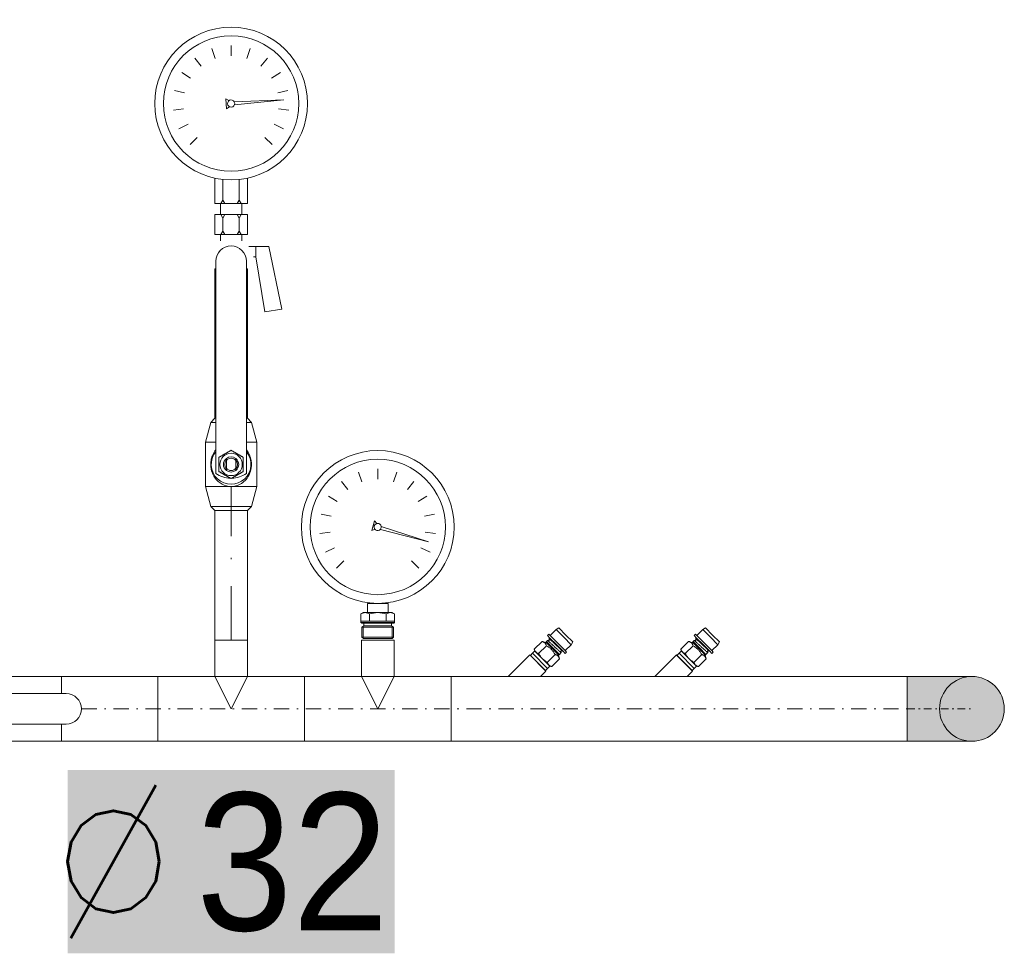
# Model space of a CAD drawing. Header units: millimetres. Extents: x -368 to 1732, y 3428 to 4913.
# Tile 6 of 80: x 682 to 747, y 3792 to 3853. Entities that reach past the tile are written whole.
import ezdxf
from ezdxf.enums import TextEntityAlignment as Align

# ---------------------------------------------------------------- set-up
doc = ezdxf.new("R2010")
doc.units = ezdxf.units.MM
for name, pattern in [('ACAD_ISO08W100', [36, 24, -3, 6, -3]), ('DASHDOT2', [0.5, 0.25, -0.125, 0, -0.125]), ('DOT___DASHED', [0.670378, 0.352778, -0.176389, 0.0001, -0.141111])]:
    doc.linetypes.add(name, pattern=pattern)
for name, color, linetype, lineweight in [('-- CO_opis', 11, 'Continuous', 0), ('-- CO_rury', 11, 'Continuous', 9), ('-- CO_z', 51, 'Continuous', 9)]:
    doc.layers.add(name, color=color, linetype=linetype, lineweight=lineweight)
doc.styles.add('A', font='arial.ttf', dxfattribs={"width": 0.9})
doc.styles.add('R', font='romans.shx')

# ---------------------------------------------------------------- blocks, each defined once
blk = doc.blocks.new('-- TRÓJNIK 32_15')
at = {"color": 50, "ltscale": 2}
for p, q in [((0, 0), (-1.065, 2.12, 0)), ((1.065, 2.12, 0), (0, 0))]:
    blk.add_line(p, q, dxfattribs=at)
at = {"ltscale": 2, "elevation": 0}
blk.add_lwpolyline([(-1.065, 2.12), (-1.065, 4.5), (1.065, 4.5), (1.065, 2.12)], dxfattribs=at)
at = {"ltscale": 2}
blk.add_lwpolyline([(1.065, 2.12), (4.8, 2.12), (4.8, -2.12), (-4.8, -2.12), (-4.8, 2.12), (-1.065, 2.12)], dxfattribs=at)
blk = doc.blocks.new('*U514')
blk.add_blockref('-- TRÓJNIK 32_15', (0, 0))
blk = doc.blocks.new('-- MANOMETR M 100 + WKC1c 15')
at = {"color": 50}
for p, q in [((-1.034, 38.078), (-1.257, 38.716)), ((0, 38.253), (0, 38.929)), ((1.034, 38.078), (1.257, 38.716)), ((-1.952, 37.57), (-2.373, 38.099)), ((1.952, 37.57), (2.373, 38.099)), ((-2.651, 36.788), (-3.223, 37.148)), ((2.651, 36.788), (3.223, 37.148)), ((-3.052, 35.819), (-3.711, 35.97)), ((3.052, 35.819), (3.711, 35.97)), ((-3.46, 35.365), (-0.217, 35.034)), ((-3.46, 35.365), (-0.202, 35.241)), ((0.111, 34.916), (0.292, 34.771)), ((0.139, 35.312), (0.338, 35.431)), ((0.338, 35.431), (0.292, 34.771)), ((-3.111, 34.772), (-3.782, 34.697)), ((3.111, 34.772), (3.782, 34.697)), ((-2.821, 33.765), (-3.429, 33.471)), ((2.821, 33.765), (3.429, 33.471)), ((-2.214, 32.909), (-2.691, 32.431)), ((2.214, 32.909), (2.691, 32.431)), ((-0.536, 28.807), (-0.536, 30.152)), ((0.536, 28.807), (0.536, 30.152)), ((-0.702, 27.854), (-0.702, 28.581)), ((-0.536, 28.807), (-0.667, 28.581)), ((-0.536, 28.807), (-0.405, 28.581)), ((0.536, 28.807), (0.405, 28.581)), ((0.536, 28.807), (0.667, 28.581)), ((0.702, 27.854), (0.702, 28.581)), ((-0.536, 27.628), (-0.667, 27.854)), ((-0.536, 27.628), (-0.405, 27.854)), ((0.536, 27.628), (0.405, 27.854)), ((0.536, 27.628), (0.667, 27.854)), ((-0.536, 26.778), (-0.536, 27.628)), ((0.536, 26.778), (0.536, 27.628)), ((-0.536, 26.778), (-0.667, 26.552)), ((-0.536, 26.778), (-0.405, 26.552)), ((0.536, 26.778), (0.405, 26.552)), ((0.536, 26.778), (0.667, 26.552)), ((-1.627, 25.099), (-1.627, 25.755))]:
    blk.add_line(p, q, dxfattribs=at)
at = {"color": 11}
for p, q in [((-1.065, 28.581), (-1.065, 30.238)), ((1.065, 28.581), (1.065, 30.238)), ((1.065, 28.581), (-1.065, 28.581)), ((1.065, 27.854), (-1.065, 27.854)), ((-1.065, 26.552), (-1.065, 27.854)), ((1.065, 26.552), (1.065, 27.854)), ((1.065, 26.552), (-1.065, 26.552)), ((-0.702, 26.126), (-0.702, 26.552)), ((0.702, 26.126), (0.702, 26.552)), ((-2.464, 25.755), (-3.31, 21.659)), ((-1.627, 25.755), (-2.464, 25.755)), ((-1.157, 25.755), (-1.627, 25.755)), ((-1.627, 25.099), (-2.204, 21.483)), ((-1.47, 25.099), (-1.627, 25.099)), ((-1, 24.302), (-1.065, 24.302)), ((-1.065, 23), (-1.065, 24.302)), ((1.065, 24.302), (1, 24.302)), ((1.065, 23), (1.065, 24.302)), ((-1, 23), (-1.065, 23)), ((-1.065, 23), (-1.065, 14.522)), ((1.065, 23), (1, 23)), ((1.065, 23), (1.065, 14.522)), ((-2.204, 21.483), (-3.31, 21.659))]:
    blk.add_line(p, q, dxfattribs=at)
at = {"color": 11, "linetype": 'Continuous'}
for p, q in [((-1, 24.8), (-1, 18.631)), ((1, 18.631), (1, 24.8)), ((-1, 18.631), (-1, 18.066)), ((-1, 18.066), (-1, 14.117)), ((1, 18.631), (1, 18.066)), ((1, 14.117), (1, 18.066)), ((-1.337, 14.25), (-1.685, 12.95)), ((-1.065, 14.522), (-1.337, 14.25)), ((1.065, 14.522), (1.337, 14.25)), ((1.337, 14.25), (1.685, 12.95)), ((-1, 13.834), (-1, 10.903)), ((1, 14.117), (1, 13.834)), ((1, 10.903), (1, 13.834)), ((-1.685, 12.95), (-1.685, 10.05)), ((1.685, 12.95), (1.685, 10.05)), ((-1.337, 8.75), (-1.685, 10.05)), ((1.337, 8.75), (1.685, 10.05)), ((-1.065, 8.478), (-1.337, 8.75)), ((-1.065, 8.478), (-1.065, 0)), ((1.065, 8.478), (1.337, 8.75)), ((1.065, 8.478), (1.065, 0))]:
    blk.add_line(p, q, dxfattribs=at)
at = {"color": 50, "linetype": 'Continuous'}
for p, q in [((-1.065, 23), (-1, 23)), ((1, 23), (1.065, 23)), ((-1.337, 14.25), (-1, 14.25)), ((-1.065, 14.522), (-1, 14.522)), ((1, 14.522), (1.065, 14.522)), ((1, 14.25), (1.337, 14.25)), ((-1, 14.117), (-1, 13.834)), ((-1.685, 12.95), (-1, 12.95)), ((1, 12.95), (1.685, 12.95)), ((-0.313, 11.75), (-0.313, 11.25)), ((0.312, 11.25), (0.312, 11.75)), ((-1.685, 10.05), (1.685, 10.05)), ((-1.337, 8.75), (1.337, 8.75)), ((-1.065, 8.478), (1.065, 8.478)), ((-1.065, 0), (1.065, 0))]:
    blk.add_line(p, q, dxfattribs=at)
at = {"color": 50, "linetype": 'DOT___DASHED', "ltscale": 10}
blk.add_line((0, 0), (-0.001, 10.054), dxfattribs=at)
at = {"color": 50, "linetype": 'Continuous'}
blk.add_circle((0, 11.5), 0.73, dxfattribs=at)
at = {"color": 11, "linetype": 'Continuous'}
for centre, radius, start, end in [((0, 24.8), 1, 0, 180), ((0, 12.4), 1.8, 236.25101, 268.66287), ((0, 12.4), 1.8, 271.33713, 303.74899)]:
    blk.add_arc(centre, radius, start, end, dxfattribs=at)
at = {"color": 50, "linetype": 'Continuous'}
for radius, start, end in [(1.3, 140.28486, 39.71514), (0.5, 128.68312, 231.31688), (0.419, 138.26051, 221.73949), (0.5, 51.31781, 128.68219), (0.4, 38.62483, 141.37517), (0.5, 308.68312, 51.31688), (0.419, 318.26051, 41.73949), (0.4, 218.62483, 321.37517), (0.5, 231.31781, 308.68219)]:
    blk.add_arc((0, 11.5), radius, start, end, dxfattribs=at)
at = {"color": 11, "extrusion": (7.88861e-31, -1.75168e-15, -1)}
blk.add_ellipse((0, 35.123), major_axis=(3.536, 3.536), ratio=1, start_param=3.926991, end_param=10.210176, dxfattribs=at)
at = {"color": 50, "extrusion": (1.08468e-30, -1.75168e-15, -1)}
blk.add_ellipse((0, 35.123), major_axis=(-3.134, 3.134), ratio=1, start_param=5.497787, end_param=11.780972, dxfattribs=at)
at = {"color": 50}
blk.add_ellipse((0, 35.123), major_axis=(0.234, -0.016), ratio=1, start_param=5.497787, end_param=11.780972, dxfattribs=at)
at = {"color": 50, "linetype": 'Continuous'}
for points, knots in [([(-1, 12.455), (-1.077, 12.359), (-1.143, 12.252), (-1.195, 12.136), (-1.223, 12.074), (-1.248, 12.009), (-1.268, 11.94), (-1.308, 11.803), (-1.331, 11.653), (-1.331, 11.5), (-1.331, 11.424), (-1.326, 11.347), (-1.315, 11.273), (-1.293, 11.126), (-1.252, 10.99), (-1.195, 10.864), (-1.082, 10.613), (-0.909, 10.406), (-0.683, 10.26), (-0.571, 10.187), (-0.445, 10.129), (-0.311, 10.094), (-0.21, 10.068), (-0.105, 10.054), (0, 10.054), (0.105, 10.054), (0.211, 10.068), (0.311, 10.094), (0.512, 10.146), (0.693, 10.249), (0.843, 10.381), (0.992, 10.513), (1.11, 10.676), (1.195, 10.864), (1.237, 10.957), (1.272, 11.058), (1.295, 11.165), (1.318, 11.272), (1.331, 11.386), (1.331, 11.5)], [0.3843599, 0.3843599, 0.3843599, 0.3843599, 0.4285714, 0.4285714, 0.4285714, 0.4523809, 0.4523809, 0.4523809, 0.4999999, 0.4999999, 0.4999999, 0.5238095, 0.5238095, 0.5238095, 0.5714285, 0.5714285, 0.5714285, 0.6666666, 0.6666666, 0.6666666, 0.7142857, 0.7142857, 0.7142857, 0.75, 0.75, 0.75, 0.7857143, 0.7857143, 0.7857143, 0.8571428, 0.8571428, 0.8571428, 0.9285714, 0.9285714, 0.9285714, 0.9642857, 0.9642857, 0.9642857, 1, 1, 1, 1]), ([(1.331, 11.5), (1.331, 11.614), (1.318, 11.728), (1.295, 11.835), (1.272, 11.942), (1.237, 12.043), (1.195, 12.136), (1.143, 12.253), (1.077, 12.359), (1, 12.455)], [0, 0, 0, 0, 0.0357142, 0.0357142, 0.0357142, 0.0714285, 0.0714285, 0.0714285, 0.115655, 0.115655, 0.115655, 0.115655])]:
    blk.add_open_spline(points, degree=3, knots=knots, dxfattribs=at)
for points, weights in [([(-0.8, 11.962), (-0.4, 12.193), (0, 12.424)], [1, 1.15470053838, 1]), ([(0, 12.424), (0.4, 12.193), (0.8, 11.962)], [1, 1.15470053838, 1]), ([(-0.8, 11.038), (-0.8, 11.5), (-0.8, 11.962)], [1, 1.15470053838, 1]), ([(-0.313, 11.89), (-0.313, 11.812), (-0.313, 11.75)], [1, 1.01243520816, 1]), ([(0.312, 11.75), (0.312, 11.812), (0.312, 11.89)], [1, 1.01243520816, 1]), ([(0.8, 11.962), (0.8, 11.5), (0.8, 11.038)], [1, 1.15470053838, 1]), ([(0, 10.576), (-0.4, 10.807), (-0.8, 11.038)], [1, 1.15470053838, 1]), ([(-0.313, 11.25), (-0.313, 11.188), (-0.313, 11.11)], [1, 1.01243520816, 1]), ([(0.8, 11.038), (0.4, 10.807), (0, 10.576)], [1, 1.15470053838, 1]), ([(0.312, 11.11), (0.312, 11.188), (0.312, 11.25)], [1, 1.01243520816, 1])]:
    blk.add_rational_spline(points, weights, degree=2, dxfattribs=at)
blk = doc.blocks.new('-- TERMOMETR TARCZOWY 0_150p')
at = {"color": 50}
for p, q in [((-1.034, 10.362), (-1.257, 11)), ((0, 10.538), (0, 11.213)), ((1.034, 10.362), (1.257, 11)), ((-1.952, 9.855), (-2.373, 10.383)), ((1.952, 9.855), (2.373, 10.383)), ((-2.651, 9.073), (-3.223, 9.432)), ((2.651, 9.073), (3.223, 9.432)), ((-3.052, 8.104), (-3.711, 8.254)), ((-0.396, 7.179), (-0.21, 7.813)), ((-0.065, 7.633), (-0.21, 7.813)), ((3.052, 8.104), (3.711, 8.254)), ((-0.176, 7.252), (-0.396, 7.179)), ((3.328, 6.431), (0.172, 7.248)), ((3.328, 6.431), (0.231, 7.448)), ((-3.111, 7.056), (-3.782, 6.981)), ((3.111, 7.056), (3.782, 6.981)), ((-2.821, 6.049), (-3.429, 5.756)), ((2.821, 6.049), (3.429, 5.756)), ((-2.214, 5.193), (-2.691, 4.716)), ((2.214, 5.193), (2.691, 4.716))]:
    blk.add_line(p, q, dxfattribs=at)
at = {"color": 50, "lineweight": 0}
for p, q in [((-0.675, 2.407), (-0.675, 1.797)), ((0.675, 2.407), (0.675, 1.797)), ((-0.95, 1.8), (-1.097, 1.715)), ((-1.097, 1.715), (-1.097, 1.25)), ((-0.95, 1.8), (-0.823, 1.8)), ((-0.823, 1.8), (-0.675, 1.8)), ((-0.668, 1.8), (-0.675, 1.797)), ((-0.668, 1.8), (0, 1.8)), ((-0.548, 1.715), (-0.548, 1.25)), ((0, 1.8), (0.668, 1.8)), ((0.548, 1.715), (0.548, 1.25)), ((0.668, 1.8), (0.675, 1.797)), ((0.675, 1.8), (0.823, 1.8)), ((0.823, 1.8), (0.834, 1.8)), ((0.834, 1.8), (0.823, 1.8)), ((0.834, 1.8), (0.95, 1.8)), ((0.95, 1.8), (1.097, 1.715)), ((1.097, 1.715), (1.097, 1.25)), ((0.965, 1.25), (-1.1, 1.25)), ((-1.1, 1.25), (-1.1, 1.15)), ((-1.1, 1.15), (0.965, 1.15)), ((-1.05, 1.1), (-1.1, 1.15)), ((-1.05, 1.1), (0.921, 1.1)), ((-0.91, 0.93), (-1.035, 0.858)), ((-1.035, 0.858), (0.908, 0.858)), ((-1.035, 0.858), (-1.035, 0.2)), ((-0.95, 0.907), (-0.95, 0.115)), ((-0.91, 1.1), (-0.91, 0.93)), ((-0.91, 0.93), (0.799, 0.93)), ((0.799, 0.93), (0.91, 0.93)), ((0.908, 0.858), (1.035, 0.858)), ((0.91, 1.1), (0.91, 0.93)), ((0.91, 0.93), (1.035, 0.858)), ((0.921, 1.1), (1.05, 1.1)), ((0.95, 0.907), (0.95, 0.115)), ((1.1, 1.25), (0.965, 1.25)), ((0.965, 1.15), (1.1, 1.15)), ((1.035, 0.858), (1.035, 0.2)), ((1.05, 1.1), (1.1, 1.15)), ((1.1, 1.25), (1.1, 1.15)), ((-1.035, 0.2), (0.908, 0.2)), ((-0.935, 0.1), (-1.035, 0.2)), ((-0.935, 0.1), (0.821, 0.1)), ((0.821, 0.1), (0.935, 0.1)), ((0.908, 0.2), (1.035, 0.2)), ((0.935, 0.1), (1.035, 0.2))]:
    blk.add_line(p, q, dxfattribs=at)
at = {"linetype": 'Continuous', "lineweight": 0}
blk.add_line((-0.675, 2.407), (0.675, 2.407), dxfattribs=at)
at = {"color": 50, "lineweight": 0}
for points in [[(-0.823, 1.8), (-0.894, 1.794), (-0.966, 1.775), (-1.031, 1.749), (-1.097, 1.715)], [(-0.548, 1.715), (-0.614, 1.749), (-0.679, 1.775), (-0.751, 1.794), (-0.823, 1.8)], [(0, 1.8), (-0.143, 1.794), (-0.287, 1.775), (-0.417, 1.749), (-0.548, 1.715)], [(0.548, 1.715), (0.417, 1.749), (0.287, 1.775), (0.143, 1.794), (0, 1.8)], [(0.823, 1.8), (0.751, 1.794), (0.679, 1.775), (0.614, 1.749), (0.548, 1.715)], [(0.834, 1.8), (0.904, 1.792), (0.974, 1.773), (1.035, 1.748), (1.097, 1.715)]]:
    blk.add_lwpolyline(points, dxfattribs=at)
at = {"color": 11, "extrusion": (8.87469e-31, -1.75168e-15, -1)}
blk.add_ellipse((0, 7.407), major_axis=(3.536, 3.536), ratio=1, start_param=3.926991, end_param=10.210176, dxfattribs=at)
at = {"color": 50, "extrusion": (1.08468e-30, -1.75168e-15, -1)}
blk.add_ellipse((0, 7.407), major_axis=(-3.134, 3.134), ratio=1, start_param=5.497787, end_param=11.780972, dxfattribs=at)
at = {"color": 50}
blk.add_ellipse((0, 7.407), major_axis=(-0.225, 0.066), ratio=1, start_param=5.497787, end_param=11.780972, dxfattribs=at)
blk = doc.blocks.new('-- GNIAZDO NA PT500_45')
at = {"color": 11, "linetype": 'Continuous', "lineweight": 0}
for p, q in [((-2.12, 0), (0.71, 2.83)), ((2.12, 0), (2.83, 0.71))]:
    blk.add_line(p, q, dxfattribs=at)
at = {"color": 11}
blk.add_line((0.71, 2.83), (2.83, 0.71), dxfattribs=at)
at = {"color": 50}
blk.add_line((3.04, 1.06), (1.06, 3.04), dxfattribs=at)
at = {"color": 50, "linetype": 'Continuous', "lineweight": 0}
blk.add_line((-2.12, 0), (2.12, 0), dxfattribs=at)
at = {"color": 50}
for points in [[(3.02, 5.35), (3.02, 5.35), (3.2, 5.54), (3.2, 5.54)], [(3.34, 5.03), (3.34, 5.03), (3.02, 5.35), (3.02, 5.35)], [(3.38, 5.36), (3.38, 5.36), (3.2, 5.54), (3.2, 5.54)], [(4.37, 4.37), (4.37, 4.37), (3.38, 5.36), (3.38, 5.36)], [(3.38, 5.36), (3.38, 5.36), (3.38, 5.36), (3.38, 5.36)], [(5.15, 5.15), (5.15, 5.15), (4.16, 6.14), (4.16, 6.14)], [(1.29, 3.58), (1.29, 3.58), (2.31, 4.59), (2.31, 4.59)], [(1.86, 3.01), (1.86, 3.01), (2.88, 4.02), (2.88, 4.02)], [(2.31, 4.59), (2.31, 4.59), (2.77, 4.47), (2.77, 4.47)], [(2.31, 4.59), (2.34, 4.58), (2.38, 4.57), (2.42, 4.56)], [(2.42, 4.56), (2.45, 4.55), (2.49, 4.53), (2.52, 4.51)], [(2.52, 4.51), (2.55, 4.5), (2.58, 4.48), (2.61, 4.46)], [(2.61, 4.46), (2.63, 4.44), (2.66, 4.42), (2.68, 4.4)], [(2.68, 4.4), (2.7, 4.37), (2.73, 4.35), (2.75, 4.32)], [(2.75, 4.32), (2.77, 4.29), (2.78, 4.26), (2.8, 4.23)], [(2.77, 4.47), (2.77, 4.47), (2.8, 4.5), (2.8, 4.5)], [(2.8, 4.5), (2.8, 4.5), (2.91, 4.47), (2.91, 4.47)], [(2.8, 4.5), (2.8, 4.5), (3.65, 3.65), (3.65, 3.65)], [(2.8, 4.23), (2.82, 4.2), (2.83, 4.17), (2.84, 4.13)], [(2.84, 4.13), (2.86, 4.1), (2.87, 4.06), (2.88, 4.02)], [(2.88, 4.58), (2.88, 4.58), (3.02, 4.72), (3.02, 4.72)], [(2.91, 4.47), (2.91, 4.47), (2.88, 4.58), (2.88, 4.58)], [(2.88, 4.58), (2.88, 4.58), (3.73, 3.73), (3.73, 3.73)], [(3.03, 4.72), (3.02, 4.72), (3.02, 4.72), (3.02, 4.72)], [(3.21, 4.67), (3.21, 4.67), (3.21, 4.67), (3.21, 4.67)], [(3.21, 4.67), (3.21, 4.67), (3.21, 4.67), (3.21, 4.67)], [(3.22, 4.91), (3.22, 4.91), (3.23, 4.93), (3.23, 4.93)], [(3.22, 4.91), (3.22, 4.91), (3.22, 4.91), (3.22, 4.91)], [(3.22, 4.91), (3.22, 4.91), (3.22, 4.9), (3.22, 4.9)], [(3.24, 4.93), (3.24, 4.93), (3.24, 4.93), (3.24, 4.93)], [(4.19, 4.19), (4.19, 4.19), (3.34, 5.03), (3.34, 5.03)], [(3.42, 4.88), (3.42, 4.88), (3.42, 4.88), (3.42, 4.88)], [(4.19, 4.19), (4.19, 4.19), (5.03, 3.34), (5.03, 3.34)], [(4.37, 4.37), (4.37, 4.37), (5.36, 3.38), (5.36, 3.38)], [(5.15, 5.15), (5.15, 5.15), (6.14, 4.16), (6.14, 4.16)], [(1.06, 3.04), (1.06, 3.04), (0.78, 2.76), (0.78, 2.76)], [(2.76, 0.78), (2.76, 0.78), (0.78, 2.76), (0.78, 2.76)], [(1.06, 3.04), (1.06, 3.04), (1.36, 3.34), (1.36, 3.34)], [(1.06, 3.04), (1.06, 3.04), (1.06, 3.04), (1.06, 3.04)], [(1.36, 3.34), (1.36, 3.34), (1.29, 3.58), (1.29, 3.58)], [(1.49, 3.21), (1.49, 3.21), (1.36, 3.34), (1.36, 3.34)], [(1.49, 3.21), (1.49, 3.21), (1.49, 3.2), (1.49, 3.2)], [(2.35, 2.35), (2.35, 2.35), (1.49, 3.2), (1.49, 3.2)], [(3.01, 1.86), (3.01, 1.86), (4.02, 2.88), (4.02, 2.88)], [(3.65, 3.65), (3.65, 3.65), (4.5, 2.8), (4.5, 2.8)], [(3.73, 3.73), (3.73, 3.73), (4.58, 2.88), (4.58, 2.88)], [(4.47, 2.91), (4.47, 2.91), (4.58, 2.88), (4.58, 2.88)], [(4.5, 2.8), (4.5, 2.8), (4.47, 2.91), (4.47, 2.91)], [(4.47, 2.77), (4.47, 2.77), (4.5, 2.8), (4.5, 2.8)], [(4.59, 2.31), (4.59, 2.31), (4.47, 2.77), (4.47, 2.77)], [(4.58, 2.88), (4.58, 2.88), (4.82, 3.13), (4.82, 3.13)], [(4.77, 3.32), (4.77, 3.32), (4.77, 3.32), (4.77, 3.32)], [(4.82, 3.13), (4.82, 3.13), (4.82, 3.13), (4.82, 3.13)], [(4.83, 3.37), (4.83, 3.37), (4.83, 3.37), (4.83, 3.37)], [(5.01, 3.33), (5.02, 3.33), (5.02, 3.33), (5.02, 3.33)], [(5.02, 3.32), (5.02, 3.32), (5.03, 3.34), (5.03, 3.34)], [(5.03, 3.34), (5.03, 3.34), (5.35, 3.02), (5.35, 3.02)], [(5.03, 3.34), (5.03, 3.34), (5.03, 3.34), (5.03, 3.34)], [(5.35, 3.02), (5.35, 3.02), (5.53, 3.2), (5.53, 3.2)], [(5.36, 3.38), (5.36, 3.38), (5.36, 3.38), (5.36, 3.38)], [(5.36, 3.38), (5.36, 3.38), (5.53, 3.2), (5.53, 3.2)], [(2.35, 2.35), (2.35, 2.35), (3.2, 1.49), (3.2, 1.49)], [(3.04, 1.06), (3.04, 1.06), (3.34, 1.36), (3.34, 1.36)], [(3.2, 1.49), (3.2, 1.49), (3.21, 1.49), (3.21, 1.49)], [(3.21, 1.49), (3.21, 1.49), (3.34, 1.36), (3.34, 1.36)], [(3.34, 1.36), (3.34, 1.36), (3.58, 1.29), (3.58, 1.29)], [(3.58, 1.29), (3.58, 1.29), (4.59, 2.31), (4.59, 2.31)], [(3.04, 1.06), (3.04, 1.06), (2.76, 0.78), (2.76, 0.78)], [(3.04, 1.06), (3.04, 1.06), (3.04, 1.06), (3.04, 1.06)]]:
    blk.add_open_spline(points, degree=3, dxfattribs=at)
at = {"color": 11}
for points in [[(3.38, 5.36), (3.38, 5.36), (4.16, 6.14), (4.16, 6.14)], [(4.16, 6.14), (4.16, 6.14), (4.52, 6.35), (4.52, 6.35)], [(5.43, 5.43), (5.43, 5.43), (4.52, 6.35), (4.52, 6.35)], [(5.43, 5.43), (5.43, 5.43), (6.34, 4.52), (6.34, 4.52)], [(5.36, 3.38), (5.36, 3.38), (6.14, 4.16), (6.14, 4.16)], [(6.14, 4.16), (6.14, 4.16), (6.34, 4.52), (6.34, 4.52)]]:
    blk.add_open_spline(points, degree=3, dxfattribs=at)
at = {"color": 50}
for points, knots in [([(2.88, 4.02), (2.94, 3.99), (3, 3.95), (3.06, 3.91), (3.06, 3.91), (3.12, 3.88), (3.18, 3.84), (3.23, 3.8), (3.23, 3.8), (3.29, 3.76), (3.34, 3.72), (3.39, 3.67), (3.39, 3.67), (3.44, 3.63), (3.49, 3.59), (3.54, 3.54)], [0, 0, 0, 0, 0.25, 0.25, 0.25, 0.25, 0.5, 0.5, 0.5, 0.5, 0.75, 0.75, 0.75, 0.75, 1, 1, 1, 1]), ([(3.21, 4.67), (3.21, 4.67), (3.2, 4.67), (3.2, 4.67), (3.2, 4.67), (3.2, 4.67), (3.18, 4.68), (3.18, 4.68), (3.18, 4.68), (3.18, 4.68), (3.16, 4.68), (3.16, 4.68), (3.16, 4.68), (3.16, 4.68), (3.13, 4.69), (3.13, 4.69), (3.13, 4.69), (3.13, 4.69), (3.11, 4.7), (3.11, 4.7), (3.11, 4.7), (3.11, 4.7), (3.09, 4.7), (3.09, 4.7), (3.09, 4.7), (3.09, 4.7), (3.06, 4.71), (3.06, 4.71), (3.06, 4.71), (3.06, 4.71), (3.03, 4.72), (3.03, 4.72), (3.03, 4.72), (3.03, 4.72), (3.02, 4.72), (3.02, 4.72)], [0, 0, 0, 0, 0.111111, 0.111111, 0.111111, 0.111111, 0.222222, 0.222222, 0.222222, 0.222222, 0.333333, 0.333333, 0.333333, 0.333333, 0.444444, 0.444444, 0.444444, 0.444444, 0.555556, 0.555556, 0.555556, 0.555556, 0.666667, 0.666667, 0.666667, 0.666667, 0.777778, 0.777778, 0.777778, 0.777778, 0.888889, 0.888889, 0.888889, 0.888889, 1, 1, 1, 1]), ([(3.92, 3.92), (3.87, 3.97), (3.81, 4.02), (3.76, 4.07), (3.76, 4.07), (3.71, 4.12), (3.65, 4.17), (3.6, 4.22), (3.6, 4.22), (3.55, 4.27), (3.5, 4.31), (3.45, 4.36), (3.45, 4.36), (3.41, 4.4), (3.36, 4.44), (3.32, 4.47), (3.32, 4.47), (3.28, 4.51), (3.25, 4.54), (3.21, 4.57), (3.21, 4.57), (3.18, 4.6), (3.15, 4.63), (3.12, 4.65), (3.12, 4.65), (3.1, 4.66), (3.08, 4.67), (3.06, 4.7), (3.06, 4.7), (3.05, 4.71), (3.04, 4.73), (3.03, 4.72), (3.03, 4.72), (3.03, 4.72), (3.03, 4.72), (3.03, 4.72)], [0, 0, 0, 0, 0.111111, 0.111111, 0.111111, 0.111111, 0.222222, 0.222222, 0.222222, 0.222222, 0.333333, 0.333333, 0.333333, 0.333333, 0.444444, 0.444444, 0.444444, 0.444444, 0.555556, 0.555556, 0.555556, 0.555556, 0.666667, 0.666667, 0.666667, 0.666667, 0.777778, 0.777778, 0.777778, 0.777778, 0.888889, 0.888889, 0.888889, 0.888889, 1, 1, 1, 1]), ([(3.27, 4.73), (3.27, 4.73), (3.27, 4.72), (3.27, 4.72), (3.27, 4.72), (3.27, 4.72), (3.27, 4.72), (3.27, 4.72), (3.27, 4.72), (3.27, 4.72), (3.27, 4.72), (3.27, 4.72), (3.27, 4.72), (3.27, 4.72), (3.27, 4.71), (3.27, 4.71), (3.27, 4.71), (3.27, 4.71), (3.27, 4.71), (3.27, 4.71), (3.27, 4.71), (3.27, 4.71), (3.27, 4.7), (3.27, 4.7), (3.27, 4.7), (3.27, 4.7), (3.26, 4.7), (3.26, 4.7), (3.26, 4.7), (3.26, 4.7), (3.26, 4.69), (3.26, 4.69), (3.26, 4.69), (3.26, 4.69), (3.26, 4.68), (3.26, 4.68), (3.26, 4.68), (3.26, 4.68), (3.25, 4.68), (3.25, 4.68), (3.25, 4.68), (3.25, 4.68), (3.24, 4.67), (3.24, 4.67), (3.24, 4.67), (3.24, 4.67), (3.24, 4.67), (3.24, 4.67), (3.24, 4.67), (3.24, 4.67), (3.23, 4.67), (3.23, 4.67), (3.23, 4.67), (3.23, 4.67), (3.22, 4.67), (3.22, 4.67), (3.22, 4.67), (3.22, 4.67), (3.22, 4.67), (3.22, 4.67), (3.22, 4.67), (3.22, 4.67), (3.21, 4.67), (3.21, 4.67), (3.21, 4.67), (3.21, 4.67), (3.21, 4.67), (3.21, 4.67), (3.21, 4.67), (3.21, 4.67), (3.21, 4.67), (3.21, 4.67)], [0, 0, 0, 0, 0.055556, 0.055556, 0.055556, 0.055556, 0.111111, 0.111111, 0.111111, 0.111111, 0.166667, 0.166667, 0.166667, 0.166667, 0.222222, 0.222222, 0.222222, 0.222222, 0.277778, 0.277778, 0.277778, 0.277778, 0.333333, 0.333333, 0.333333, 0.333333, 0.388889, 0.388889, 0.388889, 0.388889, 0.444444, 0.444444, 0.444444, 0.444444, 0.5, 0.5, 0.5, 0.5, 0.555556, 0.555556, 0.555556, 0.555556, 0.611111, 0.611111, 0.611111, 0.611111, 0.666667, 0.666667, 0.666667, 0.666667, 0.722222, 0.722222, 0.722222, 0.722222, 0.777778, 0.777778, 0.777778, 0.777778, 0.833333, 0.833333, 0.833333, 0.833333, 0.888889, 0.888889, 0.888889, 0.888889, 0.944444, 0.944444, 0.944444, 0.944444, 1, 1, 1, 1]), ([(3.22, 4.9), (3.22, 4.9), (3.23, 4.88), (3.23, 4.88), (3.23, 4.88), (3.23, 4.88), (3.23, 4.85), (3.23, 4.85), (3.23, 4.85), (3.23, 4.85), (3.24, 4.83), (3.24, 4.83), (3.24, 4.83), (3.24, 4.83), (3.25, 4.8), (3.25, 4.8), (3.25, 4.8), (3.25, 4.8), (3.25, 4.78), (3.25, 4.78), (3.25, 4.78), (3.25, 4.78), (3.26, 4.75), (3.26, 4.75), (3.26, 4.75), (3.26, 4.75), (3.26, 4.73), (3.26, 4.73), (3.26, 4.73), (3.26, 4.73), (3.27, 4.73), (3.27, 4.73)], [0, 0, 0, 0, 0.125, 0.125, 0.125, 0.125, 0.25, 0.25, 0.25, 0.25, 0.375, 0.375, 0.375, 0.375, 0.5, 0.5, 0.5, 0.5, 0.625, 0.625, 0.625, 0.625, 0.75, 0.75, 0.75, 0.75, 0.875, 0.875, 0.875, 0.875, 1, 1, 1, 1]), ([(4.13, 4.13), (4.08, 4.18), (4.03, 4.23), (3.97, 4.28), (3.97, 4.28), (3.92, 4.33), (3.87, 4.38), (3.82, 4.43), (3.82, 4.43), (3.77, 4.47), (3.72, 4.52), (3.67, 4.56), (3.67, 4.56), (3.63, 4.6), (3.58, 4.64), (3.54, 4.68), (3.54, 4.68), (3.5, 4.71), (3.47, 4.74), (3.43, 4.78), (3.43, 4.78), (3.4, 4.81), (3.37, 4.84), (3.34, 4.86), (3.34, 4.86), (3.32, 4.87), (3.3, 4.88), (3.27, 4.91), (3.27, 4.91), (3.26, 4.92), (3.25, 4.94), (3.24, 4.93), (3.24, 4.93), (3.24, 4.93), (3.24, 4.93), (3.24, 4.93)], [0, 0, 0, 0, 0.111111, 0.111111, 0.111111, 0.111111, 0.222222, 0.222222, 0.222222, 0.222222, 0.333333, 0.333333, 0.333333, 0.333333, 0.444444, 0.444444, 0.444444, 0.444444, 0.555556, 0.555556, 0.555556, 0.555556, 0.666667, 0.666667, 0.666667, 0.666667, 0.777778, 0.777778, 0.777778, 0.777778, 0.888889, 0.888889, 0.888889, 0.888889, 1, 1, 1, 1]), ([(3.42, 4.88), (3.42, 4.88), (3.42, 4.88), (3.42, 4.88), (3.42, 4.88), (3.42, 4.88), (3.39, 4.89), (3.39, 4.89), (3.39, 4.89), (3.39, 4.89), (3.37, 4.89), (3.37, 4.89), (3.37, 4.89), (3.37, 4.89), (3.35, 4.9), (3.35, 4.9), (3.35, 4.9), (3.35, 4.9), (3.32, 4.91), (3.32, 4.91), (3.32, 4.91), (3.32, 4.91), (3.3, 4.91), (3.3, 4.91), (3.3, 4.91), (3.3, 4.91), (3.27, 4.92), (3.27, 4.92), (3.27, 4.92), (3.27, 4.92), (3.25, 4.93), (3.25, 4.93), (3.25, 4.93), (3.25, 4.93), (3.24, 4.93), (3.24, 4.93)], [0, 0, 0, 0, 0.111111, 0.111111, 0.111111, 0.111111, 0.222222, 0.222222, 0.222222, 0.222222, 0.333333, 0.333333, 0.333333, 0.333333, 0.444444, 0.444444, 0.444444, 0.444444, 0.555556, 0.555556, 0.555556, 0.555556, 0.666667, 0.666667, 0.666667, 0.666667, 0.777778, 0.777778, 0.777778, 0.777778, 0.888889, 0.888889, 0.888889, 0.888889, 1, 1, 1, 1]), ([(3.47, 4.9), (3.47, 4.9), (3.47, 4.9), (3.47, 4.9), (3.47, 4.9), (3.47, 4.9), (3.46, 4.89), (3.46, 4.89), (3.46, 4.89), (3.46, 4.89), (3.46, 4.89), (3.46, 4.89), (3.46, 4.89), (3.46, 4.89), (3.45, 4.88), (3.45, 4.88), (3.45, 4.88), (3.45, 4.88), (3.44, 4.88), (3.44, 4.88), (3.44, 4.88), (3.44, 4.88), (3.44, 4.88), (3.44, 4.88), (3.44, 4.88), (3.44, 4.88), (3.43, 4.88), (3.43, 4.88), (3.43, 4.88), (3.43, 4.88), (3.43, 4.88), (3.43, 4.88), (3.43, 4.88), (3.43, 4.88), (3.42, 4.88), (3.42, 4.88), (3.42, 4.88), (3.42, 4.88), (3.42, 4.88), (3.42, 4.88)], [0, 0, 0, 0, 0.1, 0.1, 0.1, 0.1, 0.2, 0.2, 0.2, 0.2, 0.3, 0.3, 0.3, 0.3, 0.4, 0.4, 0.4, 0.4, 0.5, 0.5, 0.5, 0.5, 0.6, 0.6, 0.6, 0.6, 0.7, 0.7, 0.7, 0.7, 0.8, 0.8, 0.8, 0.8, 0.9, 0.9, 0.9, 0.9, 1, 1, 1, 1]), ([(4.82, 3.13), (4.82, 3.13), (4.82, 3.13), (4.82, 3.13), (4.82, 3.13), (4.8, 3.12), (4.79, 3.14), (4.78, 3.15), (4.78, 3.15), (4.76, 3.17), (4.74, 3.19), (4.72, 3.2), (4.72, 3.2), (4.69, 3.22), (4.66, 3.25), (4.63, 3.28), (4.63, 3.28), (4.59, 3.31), (4.55, 3.34), (4.52, 3.38), (4.52, 3.38), (4.47, 3.41), (4.43, 3.45), (4.39, 3.49), (4.39, 3.49), (4.34, 3.54), (4.29, 3.58), (4.24, 3.63), (4.24, 3.63), (4.19, 3.68), (4.14, 3.72), (4.08, 3.77), (4.08, 3.77), (4.03, 3.82), (3.98, 3.87), (3.92, 3.92)], [0, 0, 0, 0, 0.111111, 0.111111, 0.111111, 0.111111, 0.222222, 0.222222, 0.222222, 0.222222, 0.333333, 0.333333, 0.333333, 0.333333, 0.444444, 0.444444, 0.444444, 0.444444, 0.555556, 0.555556, 0.555556, 0.555556, 0.666667, 0.666667, 0.666667, 0.666667, 0.777778, 0.777778, 0.777778, 0.777778, 0.888889, 0.888889, 0.888889, 0.888889, 1, 1, 1, 1]), ([(5.03, 3.34), (5.01, 3.33), (5, 3.35), (4.99, 3.36), (4.99, 3.36), (4.97, 3.39), (4.95, 3.4), (4.93, 3.41), (4.93, 3.41), (4.9, 3.44), (4.87, 3.46), (4.84, 3.49), (4.84, 3.49), (4.8, 3.52), (4.77, 3.56), (4.73, 3.59), (4.73, 3.59), (4.68, 3.63), (4.64, 3.67), (4.6, 3.71), (4.6, 3.71), (4.55, 3.75), (4.5, 3.8), (4.45, 3.84), (4.45, 3.84), (4.4, 3.89), (4.35, 3.94), (4.3, 3.99), (4.3, 3.99), (4.24, 4.04), (4.19, 4.08), (4.13, 4.13)], [0, 0, 0, 0, 0.125, 0.125, 0.125, 0.125, 0.25, 0.25, 0.25, 0.25, 0.375, 0.375, 0.375, 0.375, 0.5, 0.5, 0.5, 0.5, 0.625, 0.625, 0.625, 0.625, 0.75, 0.75, 0.75, 0.75, 0.875, 0.875, 0.875, 0.875, 1, 1, 1, 1]), ([(1.29, 3.58), (1.3, 3.54), (1.31, 3.5), (1.33, 3.47), (1.33, 3.47), (1.34, 3.43), (1.36, 3.4), (1.37, 3.37), (1.37, 3.37), (1.39, 3.34), (1.41, 3.31), (1.43, 3.28), (1.43, 3.28), (1.44, 3.25), (1.47, 3.23), (1.49, 3.21)], [0, 0, 0, 0, 0.25, 0.25, 0.25, 0.25, 0.5, 0.5, 0.5, 0.5, 0.75, 0.75, 0.75, 0.75, 1, 1, 1, 1]), ([(1.49, 3.2), (1.51, 3.18), (1.54, 3.16), (1.57, 3.14), (1.57, 3.14), (1.59, 3.12), (1.62, 3.1), (1.65, 3.09), (1.65, 3.09), (1.69, 3.07), (1.72, 3.06), (1.75, 3.04), (1.75, 3.04), (1.79, 3.03), (1.83, 3.02), (1.86, 3.01)], [0, 0, 0, 0, 0.25, 0.25, 0.25, 0.25, 0.5, 0.5, 0.5, 0.5, 0.75, 0.75, 0.75, 0.75, 1, 1, 1, 1]), ([(1.86, 3.01), (1.9, 2.95), (1.94, 2.88), (1.97, 2.82), (1.97, 2.82), (2.01, 2.76), (2.05, 2.71), (2.09, 2.65), (2.09, 2.65), (2.13, 2.6), (2.17, 2.55), (2.21, 2.49), (2.21, 2.49), (2.26, 2.44), (2.3, 2.39), (2.35, 2.35)], [0, 0, 0, 0, 0.25, 0.25, 0.25, 0.25, 0.5, 0.5, 0.5, 0.5, 0.75, 0.75, 0.75, 0.75, 1, 1, 1, 1]), ([(3.54, 3.54), (3.59, 3.49), (3.63, 3.44), (3.67, 3.39), (3.67, 3.39), (3.72, 3.34), (3.76, 3.29), (3.8, 3.23), (3.8, 3.23), (3.84, 3.18), (3.88, 3.12), (3.91, 3.06), (3.91, 3.06), (3.95, 3), (3.99, 2.94), (4.02, 2.88)], [0, 0, 0, 0, 0.25, 0.25, 0.25, 0.25, 0.5, 0.5, 0.5, 0.5, 0.75, 0.75, 0.75, 0.75, 1, 1, 1, 1]), ([(4.02, 2.88), (4.06, 2.87), (4.1, 2.86), (4.13, 2.84), (4.13, 2.84), (4.17, 2.83), (4.2, 2.82), (4.23, 2.8), (4.23, 2.8), (4.26, 2.78), (4.29, 2.77), (4.32, 2.75), (4.32, 2.75), (4.35, 2.73), (4.37, 2.71), (4.4, 2.68), (4.4, 2.68), (4.42, 2.66), (4.44, 2.63), (4.46, 2.61), (4.46, 2.61), (4.48, 2.58), (4.5, 2.55), (4.51, 2.52), (4.51, 2.52), (4.53, 2.49), (4.54, 2.45), (4.56, 2.42), (4.56, 2.42), (4.57, 2.38), (4.58, 2.35), (4.59, 2.31)], [0, 0, 0, 0, 0.125, 0.125, 0.125, 0.125, 0.25, 0.25, 0.25, 0.25, 0.375, 0.375, 0.375, 0.375, 0.5, 0.5, 0.5, 0.5, 0.625, 0.625, 0.625, 0.625, 0.75, 0.75, 0.75, 0.75, 0.875, 0.875, 0.875, 0.875, 1, 1, 1, 1]), ([(4.77, 3.32), (4.77, 3.32), (4.77, 3.32), (4.77, 3.32), (4.77, 3.32), (4.77, 3.32), (4.77, 3.32), (4.77, 3.32), (4.77, 3.32), (4.77, 3.32), (4.77, 3.33), (4.77, 3.33), (4.77, 3.33), (4.77, 3.33), (4.77, 3.33), (4.77, 3.33), (4.77, 3.33), (4.77, 3.33), (4.78, 3.34), (4.78, 3.34), (4.78, 3.34), (4.78, 3.34), (4.78, 3.35), (4.78, 3.35), (4.78, 3.35), (4.78, 3.35), (4.78, 3.35), (4.78, 3.35), (4.78, 3.35), (4.78, 3.35), (4.79, 3.36), (4.79, 3.36), (4.79, 3.36), (4.79, 3.36), (4.79, 3.37), (4.79, 3.37), (4.79, 3.37), (4.79, 3.37), (4.8, 3.37), (4.8, 3.37), (4.8, 3.37), (4.8, 3.37), (4.81, 3.37), (4.81, 3.37), (4.81, 3.37), (4.81, 3.37), (4.81, 3.37), (4.81, 3.37), (4.81, 3.37), (4.81, 3.37), (4.82, 3.37), (4.82, 3.37), (4.82, 3.37), (4.82, 3.37), (4.82, 3.37), (4.82, 3.37), (4.82, 3.37), (4.82, 3.37), (4.83, 3.37), (4.83, 3.37), (4.83, 3.37), (4.83, 3.37), (4.83, 3.37), (4.83, 3.37), (4.83, 3.37), (4.83, 3.37), (4.83, 3.37), (4.83, 3.37)], [0, 0, 0, 0, 0.058824, 0.058824, 0.058824, 0.058824, 0.117647, 0.117647, 0.117647, 0.117647, 0.176471, 0.176471, 0.176471, 0.176471, 0.235294, 0.235294, 0.235294, 0.235294, 0.294118, 0.294118, 0.294118, 0.294118, 0.352941, 0.352941, 0.352941, 0.352941, 0.411765, 0.411765, 0.411765, 0.411765, 0.470588, 0.470588, 0.470588, 0.470588, 0.529412, 0.529412, 0.529412, 0.529412, 0.588235, 0.588235, 0.588235, 0.588235, 0.647059, 0.647059, 0.647059, 0.647059, 0.705882, 0.705882, 0.705882, 0.705882, 0.764706, 0.764706, 0.764706, 0.764706, 0.823529, 0.823529, 0.823529, 0.823529, 0.882353, 0.882353, 0.882353, 0.882353, 0.941176, 0.941176, 0.941176, 0.941176, 1, 1, 1, 1]), ([(4.82, 3.13), (4.82, 3.13), (4.82, 3.14), (4.82, 3.14), (4.82, 3.14), (4.82, 3.14), (4.81, 3.17), (4.81, 3.17), (4.81, 3.17), (4.81, 3.17), (4.81, 3.19), (4.81, 3.19), (4.81, 3.19), (4.81, 3.19), (4.8, 3.22), (4.8, 3.22), (4.8, 3.22), (4.8, 3.22), (4.79, 3.24), (4.79, 3.24), (4.79, 3.24), (4.79, 3.24), (4.79, 3.27), (4.79, 3.27), (4.79, 3.27), (4.79, 3.27), (4.78, 3.29), (4.78, 3.29), (4.78, 3.29), (4.78, 3.29), (4.78, 3.31), (4.78, 3.31), (4.78, 3.31), (4.78, 3.31), (4.77, 3.32), (4.77, 3.32)], [0, 0, 0, 0, 0.111111, 0.111111, 0.111111, 0.111111, 0.222222, 0.222222, 0.222222, 0.222222, 0.333333, 0.333333, 0.333333, 0.333333, 0.444444, 0.444444, 0.444444, 0.444444, 0.555556, 0.555556, 0.555556, 0.555556, 0.666667, 0.666667, 0.666667, 0.666667, 0.777778, 0.777778, 0.777778, 0.777778, 0.888889, 0.888889, 0.888889, 0.888889, 1, 1, 1, 1]), ([(4.83, 3.37), (4.83, 3.37), (4.84, 3.37), (4.84, 3.37), (4.84, 3.37), (4.84, 3.37), (4.86, 3.36), (4.86, 3.36), (4.86, 3.36), (4.86, 3.36), (4.88, 3.36), (4.88, 3.36), (4.88, 3.36), (4.88, 3.36), (4.91, 3.35), (4.91, 3.35), (4.91, 3.35), (4.91, 3.35), (4.93, 3.35), (4.93, 3.35), (4.93, 3.35), (4.93, 3.35), (4.96, 3.34), (4.96, 3.34), (4.96, 3.34), (4.96, 3.34), (4.98, 3.33), (4.98, 3.33), (4.98, 3.33), (4.98, 3.33), (5.01, 3.33), (5.01, 3.33), (5.01, 3.33), (5.01, 3.33), (5.02, 3.32), (5.02, 3.32)], [0, 0, 0, 0, 0.111111, 0.111111, 0.111111, 0.111111, 0.222222, 0.222222, 0.222222, 0.222222, 0.333333, 0.333333, 0.333333, 0.333333, 0.444444, 0.444444, 0.444444, 0.444444, 0.555556, 0.555556, 0.555556, 0.555556, 0.666667, 0.666667, 0.666667, 0.666667, 0.777778, 0.777778, 0.777778, 0.777778, 0.888889, 0.888889, 0.888889, 0.888889, 1, 1, 1, 1]), ([(2.35, 2.35), (2.39, 2.3), (2.44, 2.26), (2.49, 2.21), (2.49, 2.21), (2.54, 2.17), (2.6, 2.13), (2.65, 2.09), (2.65, 2.09), (2.71, 2.05), (2.76, 2.01), (2.82, 1.97), (2.82, 1.97), (2.88, 1.94), (2.94, 1.9), (3.01, 1.86)], [0, 0, 0, 0, 0.25, 0.25, 0.25, 0.25, 0.5, 0.5, 0.5, 0.5, 0.75, 0.75, 0.75, 0.75, 1, 1, 1, 1]), ([(3.01, 1.86), (3.02, 1.83), (3.03, 1.79), (3.04, 1.75), (3.04, 1.75), (3.06, 1.72), (3.07, 1.69), (3.09, 1.65), (3.09, 1.65), (3.1, 1.62), (3.12, 1.59), (3.14, 1.57), (3.14, 1.57), (3.16, 1.54), (3.18, 1.51), (3.2, 1.49)], [0, 0, 0, 0, 0.25, 0.25, 0.25, 0.25, 0.5, 0.5, 0.5, 0.5, 0.75, 0.75, 0.75, 0.75, 1, 1, 1, 1]), ([(3.21, 1.49), (3.23, 1.47), (3.25, 1.45), (3.28, 1.43), (3.28, 1.43), (3.3, 1.41), (3.33, 1.4), (3.35, 1.38)], [0, 0, 0, 0, 0.5, 0.5, 0.5, 0.5, 1, 1, 1, 1]), ([(3.35, 1.38), (3.36, 1.38), (3.36, 1.38), (3.37, 1.37), (3.37, 1.37), (3.4, 1.36), (3.43, 1.34), (3.47, 1.33), (3.47, 1.33), (3.5, 1.32), (3.54, 1.3), (3.58, 1.29)], [0, 0, 0, 0, 0.333333, 0.333333, 0.333333, 0.333333, 0.666667, 0.666667, 0.666667, 0.666667, 1, 1, 1, 1])]:
    blk.add_open_spline(points, degree=3, knots=knots, dxfattribs=at)
blk = doc.blocks.new('*U786')
at = {"color": 0, "ltscale": 10}
for p, q in [((-815.67, 21.2), (-275.09, 21.2)), ((-815.67, -21.2), (-275.09, -21.2))]:
    blk.add_line(p, q, dxfattribs=at)
at = {"color": 50, "linetype": 'DASHDOT2', "ltscale": 40}
blk.add_line((-815.67, 0), (-275.09, 0), dxfattribs=at)
blk = doc.blocks.new('-- fi_średnica_k')
blk.add_hatch(color=251).paths.add_polyline_path([(21.4, 32), (-21.4, 32), (-21.4, 8), (21.4, 8)])
at = {"insert": (-6.84, 20), "char_height": 20, "width": 56.2905, "attachment_point": 6, "style": 'R'}
blk.add_mtext('{\\C11;%%C}', dxfattribs=at)
at = {"color": 7, "style": 'A', "width": 0.9, "flags": 12}
blk.add_attdef('SR', text='', height=18, dxfattribs=at).set_placement((8.03, 20), align=Align.MIDDLE_CENTER)
blk = doc.blocks.new('-- WKC1c_32_rz')
at = {"linetype": 'Continuous'}
for p, q in [((9, 2.429), (10.57, 2.85)), ((10.57, 2.85), (15.43, 2.85)), ((17, 2.429), (15.43, 2.85)), ((0, 2.12), (8.691, 2.12)), ((8.691, 2.12), (9, 2.429)), ((17.309, 2.12), (17, 2.429)), ((17.309, 2.12), (26, 2.12)), ((0, -2.12), (8.691, -2.12)), ((8.691, -2.12), (9, -2.429)), ((9, -2.429), (10.57, -2.85)), ((17, -2.429), (15.43, -2.85)), ((17.309, -2.12), (17, -2.429)), ((17.309, -2.12), (26, -2.12)), ((10.57, -2.85), (15.43, -2.85))]:
    blk.add_line(p, q, dxfattribs=at)
at = {"color": 50, "linetype": 'Continuous'}
for p, q in [((10.57, -2.85), (10.57, 2.85)), ((15.43, 1), (15.43, 2.85)), ((0, -2.12), (0, 2.12)), ((8.691, -2.12), (8.691, 2.12)), ((9, -2.429), (9, 2.429)), ((17, 1), (17, 2.429)), ((17.309, 1), (17.309, 2.12)), ((26, 1), (26, 2.12)), ((13.25, 0.313), (12.75, 0.313)), ((12.75, -0.312), (13.25, -0.312)), ((15.43, -2.85), (15.43, -1)), ((17, -2.429), (17, -1)), ((17.309, -2.12), (17.309, -1)), ((26, -2.12), (26, -1))]:
    blk.add_line(p, q, dxfattribs=at)
at = {"color": 11, "linetype": 'Continuous'}
for p, q in [((15.334, 1), (12.403, 1)), ((15.617, 1), (15.334, 1)), ((19.566, 1), (15.617, 1)), ((20.131, 1), (19.566, 1)), ((26.3, 1), (20.131, 1)), ((12.403, -1), (15.334, -1)), ((15.617, -1), (15.334, -1)), ((15.617, -1), (19.566, -1)), ((20.131, -1), (19.566, -1)), ((20.131, -1), (26.3, -1))]:
    blk.add_line(p, q, dxfattribs=at)
at = {"color": 50, "linetype": 'DOT___DASHED', "ltscale": 10}
blk.add_line((0, 0), (11.147, 0), dxfattribs=at)
at = {"color": 50, "linetype": 'Continuous'}
blk.add_circle((13, 0), 0.73, dxfattribs=at)
for radius, start, end in [(1.3, 50.28486, 309.71514), (0.5, 141.31781, 218.68219), (0.4, 128.62483, 231.37517), (0.5, 38.68312, 141.31688), (0.419, 48.26051, 131.73949), (0.4, 308.62483, 51.37517), (0.5, 321.31781, 38.68219), (0.5, 218.68312, 321.31688), (0.419, 228.26051, 311.73949)]:
    blk.add_arc((13, 0), radius, start, end, dxfattribs=at)
at = {"color": 11, "linetype": 'Continuous'}
for centre, radius, start, end in [((13.9, 0), 1.8, 146.25101, 171.4427), ((26.3, 0), 1, 270, 90), ((13.9, 0), 1.8, 172.03247, 213.74899)]:
    blk.add_arc(centre, radius, start, end, dxfattribs=at)
at = {"color": 50, "linetype": 'Continuous'}
for points, knots in [([(13, 1.56), (12.859, 1.56), (12.717, 1.546), (12.581, 1.519), (12.444, 1.492), (12.313, 1.453), (12.189, 1.402), (11.942, 1.301), (11.725, 1.156), (11.554, 0.976), (11.383, 0.796), (11.257, 0.583), (11.194, 0.353), (11.131, 0.123), (11.131, -0.123), (11.194, -0.353), (11.257, -0.583), (11.383, -0.796), (11.554, -0.976), (11.725, -1.155), (11.942, -1.301), (12.189, -1.402), (12.354, -1.47), (12.533, -1.518), (12.719, -1.541), (12.904, -1.565), (13.096, -1.565), (13.281, -1.541), (13.467, -1.518), (13.645, -1.47), (13.81, -1.402), (13.976, -1.335), (14.127, -1.248), (14.26, -1.144), (14.318, -1.099), (14.372, -1.051), (14.423, -1)], [0, 0, 0, 0, 0.0356986, 0.0356986, 0.0356986, 0.0714135, 0.0714135, 0.0714135, 0.1428432, 0.1428432, 0.1428432, 0.2142729, 0.2142729, 0.2142729, 0.2857027, 0.2857027, 0.2857027, 0.3571324, 0.3571324, 0.3571324, 0.4285621, 0.4285621, 0.4285621, 0.476182, 0.476182, 0.476182, 0.5238018, 0.5238018, 0.5238018, 0.5714216, 0.5714216, 0.5714216, 0.6190414, 0.6190414, 0.6190414, 0.6396336, 0.6396336, 0.6396336, 0.6396336]), ([(14.423, 1), (14.343, 1.08), (14.254, 1.153), (14.157, 1.219), (14.05, 1.29), (13.935, 1.352), (13.811, 1.403), (13.563, 1.504), (13.283, 1.559), (13, 1.56)], [0.8603471, 0.8603471, 0.8603471, 0.8603471, 0.8928554, 0.8928554, 0.8928554, 0.9285703, 0.9285703, 0.9285703, 1, 1, 1, 1])]:
    blk.add_open_spline(points, degree=3, knots=knots, dxfattribs=at)
for points, weights in [([(12.114, 0.262), (12.449, 0.58), (12.784, 0.898)], [1, 1.15470053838, 1]), ([(12.784, 0.898), (13.227, 0.767), (13.67, 0.636)], [1, 1.15470053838, 1]), ([(12.33, -0.636), (12.222, -0.187), (12.114, 0.262)], [1, 1.15470053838, 1]), ([(12.75, 0.313), (12.688, 0.313), (12.61, 0.313)], [1, 1.01243520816, 1]), ([(13.39, 0.313), (13.312, 0.313), (13.25, 0.313)], [1, 1.01243520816, 1]), ([(13.67, 0.636), (13.778, 0.187), (13.886, -0.262)], [1, 1.15470053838, 1]), ([(13.216, -0.898), (12.773, -0.767), (12.33, -0.636)], [1, 1.15470053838, 1]), ([(12.61, -0.312), (12.688, -0.312), (12.75, -0.312)], [1, 1.01243520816, 1]), ([(13.886, -0.262), (13.551, -0.58), (13.216, -0.898)], [1, 1.15470053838, 1]), ([(13.25, -0.312), (13.312, -0.312), (13.39, -0.312)], [1, 1.01243520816, 1])]:
    blk.add_rational_spline(points, weights, degree=2, dxfattribs=at)
blk = doc.blocks.new('*U782')
at = {"linetype": 'Continuous', "lineweight": 0}
blk.add_blockref('-- WKC1c_32_rz', (0, 0), dxfattribs=at)
blk = doc.blocks.new('-- KOL STALOWE_rz DN32_1')
at = {"linetype": 'DASHDOT2', "ltscale": 30}
h = blk.add_hatch(color=251, dxfattribs=at)
h.dxf.hatch_style = 1
edge = h.paths.add_edge_path()
edge.add_line((42.4, 21.2), (0, 21.2))
edge.add_arc((0, 0), 21.2, 90, 270)
edge.add_line((0, -21.2), (42.4, -21.2))
edge.add_line((42.4, -21.2), (42.4, 21.2))
for p, q in [((42.4, 21.2), (0, 21.2)), ((42.4, 21.2), (42.4, -21.2)), ((42.4, -21.2), (0, -21.2))]:
    blk.add_line(p, q)
at = {"color": 50, "linetype": 'DASHDOT2', "ltscale": 20}
blk.add_line((42.4, 0), (0, 0), dxfattribs=at)
blk.add_arc((0, 0), 21.2, 90, 270)
blk = doc.blocks.new('*U785')
blk.add_blockref('-- KOL STALOWE_rz DN32_1', (0, 0))

msp = doc.modelspace()

# ---------------------------------------------------------------- linework, layer by layer
at = {"layer": '-- CO_z', "linetype": 'ACAD_ISO08W100', "ltscale": 20}
for p, q in [((686.4, 3809.637), (685.1, 3809.637)), ((686.4, 3805.397), (685.1, 3805.397))]:
    msp.add_line(p, q, dxfattribs=at)
msp.add_circle((744.699, 3807.517), 2.12, dxfattribs=at)

# ---------------------------------------------------------------- block references
at = {"layer": '-- CO_opis', "lineweight": 0}
ref = msp.add_blockref('-- fi_średnica_k', (696.2, 3787.517), dxfattribs=dict(at, xscale=0.5, yscale=0.5))
ref.add_attrib('SR', '32', dxfattribs={"layer": '0', "color": 7, "height": 9, "style": 'A', "width": 0.9}).set_placement((700.214, 3797.523), align=Align.MIDDLE_CENTER)
at = {"layer": '-- CO_rury', "linetype": 'ACAD_ISO08W100', "ltscale": 20, "xscale": 0.5, "yscale": 0.5}
for p in [(715.4, 3809.637), (725, 3809.637)]:
    msp.add_blockref('-- GNIAZDO NA PT500_45', p, dxfattribs=at)
at = {"layer": '-- CO_z', "linetype": 'ACAD_ISO08W100', "ltscale": 20, "xscale": -1}
for name, p in [('-- MANOMETR M 100 + WKC1c 15', (696.2, 3812.017, 0)), ('*U514', (696.2, 3807.517)), ('*U514', (705.8, 3807.517))]:
    msp.add_blockref(name, p, dxfattribs=at)
at = {"layer": '-- CO_z', "linetype": 'ACAD_ISO08W100', "ltscale": 20}
for name, p in [('-- TERMOMETR TARCZOWY 0_150p', (705.8, 3812.017, 0)), ('*U782', (659.1, 3807.517))]:
    msp.add_blockref(name, p, dxfattribs=at)
at = {"layer": '-- CO_z', "linetype": 'ACAD_ISO08W100', "ltscale": 20, "xscale": -0.1, "yscale": 0.1, "zscale": 0.1, "rotation": 180}
msp.add_blockref('*U786', (767.968, 3807.517), dxfattribs=at)
at = {"layer": '-- CO_z', "linetype": 'ACAD_ISO08W100', "ltscale": 20, "xscale": -0.1, "yscale": 0.1, "zscale": 0.1}
msp.add_blockref('*U785', (744.699, 3807.517), dxfattribs=at)

doc.saveas('drawing.dxf')
